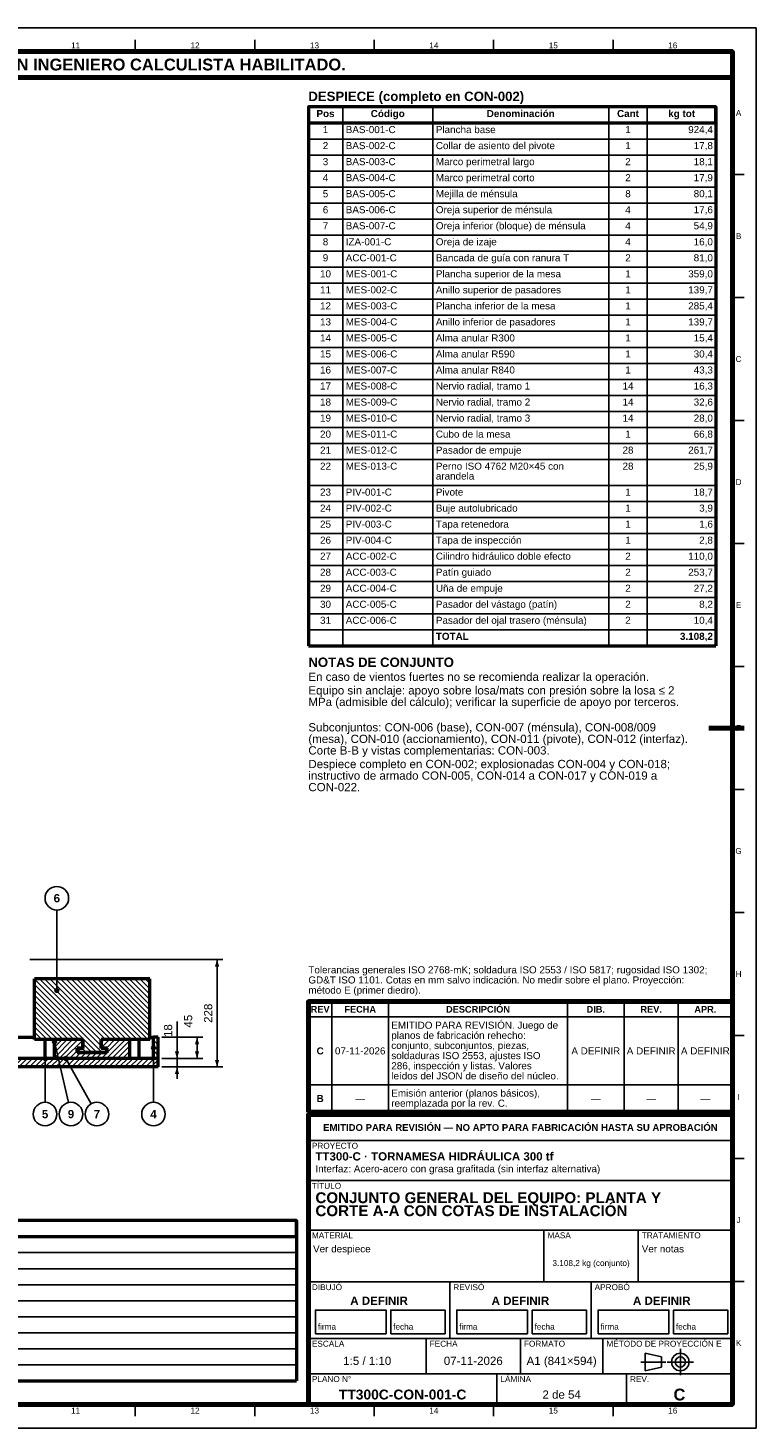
# Model space of a CAD drawing. Header units: millimetres. Extents: x 0 to 841, y 0 to 594.
# Tile 17 of 17: x 532 to 841, y 0 to 594. Entities that reach past the tile are written whole.
import ezdxf
from ezdxf.enums import TextEntityAlignment as Align

# ---------------------------------------------------------------- set-up
doc = ezdxf.new("R2010")
doc.units = ezdxf.units.MM
doc.linetypes.add('EJE', pattern=[31, 20, -4, 3, -4])
for name, color, linetype, lineweight in [('ACH', 7, 'CONTINUOUS', 13), ('COTA', 7, 'CONTINUOUS', 25), ('EJE', 7, 'EJE', 25), ('FINA', 7, 'CONTINUOUS', 25), ('MARCO', 7, 'CONTINUOUS', 70), ('TXT', 7, 'CONTINUOUS', 25), ('VIS', 7, 'CONTINUOUS', 50)]:
    doc.layers.add(name, color=color, linetype=linetype, lineweight=lineweight)
doc.styles.add('STD', font='LiberationSans-Regular.ttf')
doc.styles.add('STDB', font='LiberationSans-Bold.ttf')

msp = doc.modelspace()

# ---------------------------------------------------------------- hatches: boundary and pattern name
at = {"layer": 'ACH'}
h = msp.add_hatch(dxfattribs=at)
h.set_pattern_fill('ANSI31', scale=0.5, angle=90)
h.paths.add_polyline_path([(565.45, 159.38), (553.05, 159.38), (553.05, 160.98), (555.45, 160.98), (555.45, 164.78), (534.75, 164.78), (534.75, 190.58), (583.75, 190.58), (583.75, 164.78), (563.05, 164.78), (563.05, 160.98), (565.45, 160.98)])
h = msp.add_hatch(color=7, dxfattribs=at)
h.dxf.hatch_style = 1
h.paths.add_polyline_path([(545.05, 185.68), (544.82, 186.24), (544.25, 186.48), (543.68, 186.24), (543.45, 185.68), (543.68, 185.11), (544.25, 184.88), (544.82, 185.11)])
h = msp.add_hatch(color=7, dxfattribs=at)
h.dxf.hatch_style = 1
h.paths.add_polyline_path([(544.05, 163.78), (543.82, 164.34), (543.25, 164.58), (542.68, 164.34), (542.45, 163.78), (542.68, 163.21), (543.25, 162.98), (543.82, 163.21)])
h = msp.add_hatch(dxfattribs=at)
h.set_pattern_fill('ANSI31', scale=0.5)
h.paths.add_polyline_path([(575.25, 156.78), (543.25, 156.78), (543.25, 164.78), (555.25, 164.78), (555.25, 161.18), (552.85, 161.18), (552.85, 159.18), (565.65, 159.18), (565.65, 161.18), (563.25, 161.18), (563.25, 164.78), (575.25, 164.78)])
h = msp.add_hatch(color=7, dxfattribs=at)
h.dxf.hatch_style = 1
h.paths.add_polyline_path([(586.05, 161.28), (585.82, 161.84), (585.25, 162.08), (584.68, 161.84), (584.45, 161.28), (584.68, 160.71), (585.25, 160.48), (585.82, 160.71)])
h = msp.add_hatch(dxfattribs=at)
h.set_pattern_fill('ANSI31', scale=0.5, angle=90)
h.paths.add_polyline_path([(587.25, 156.78), (585.25, 156.78), (585.25, 165.78), (587.25, 165.78)])
h = msp.add_hatch(dxfattribs=at)
h.set_pattern_fill('ANSI31', scale=0.5)
h.paths.add_polyline_path([(587.25, 153.18), (343.25, 153.18), (343.25, 156.78), (587.25, 156.78)])
h = msp.add_hatch(color=7, dxfattribs=at)
h.dxf.hatch_style = 1
h.paths.add_polyline_path([(540.05, 156.78), (539.82, 157.34), (539.25, 157.58), (538.68, 157.34), (538.45, 156.78), (538.68, 156.21), (539.25, 155.98), (539.82, 156.21)])
h = msp.add_hatch(color=7, dxfattribs=at)
h.dxf.hatch_style = 1
h.paths.add_polyline_path([(548.8, 156.78), (548.57, 157.34), (548, 157.58), (547.43, 157.34), (547.2, 156.78), (547.43, 156.21), (548, 155.98), (548.57, 156.21)])

# ---------------------------------------------------------------- linework, layer by layer
at = {"layer": 'COTA'}
for p, q in [((544.25, 185.68), (544.25, 219.78)), ((532.75, 198.78), (614.75, 198.78)), ((612.25, 153.18), (612.25, 198.78)), ((595.25, 156.78), (595.25, 172.44)), ((543.25, 163.78), (549.14, 138.05)), ((585.25, 161.28), (585.25, 138.18)), ((588.75, 165.78), (606.25, 165.78)), ((595.25, 156.78), (595.25, 161.78)), ((603.75, 156.78), (603.75, 165.78)), ((539.25, 156.78), (539.25, 138.18)), ((548, 156.78), (558.8, 137.54)), ((588.75, 156.78), (597.75, 156.78)), ((588.75, 156.78), (606.25, 156.78)), ((595.25, 153.18), (595.25, 156.78)), ((588.75, 153.18), (597.75, 153.18)), ((588.75, 153.18), (614.75, 153.18)), ((595.25, 153.18), (595.25, 148.18))]:
    msp.add_line(p, q, dxfattribs=at)
for centre in [(544.25, 185.68), (543.25, 163.78), (585.25, 161.28), (539.25, 156.78), (548, 156.78)]:
    msp.add_circle(centre, 0.8, dxfattribs=at)
for points in [[(612.25, 198.78), (611.35, 195.78), (613.15, 195.78)], [(603.75, 165.78), (602.85, 162.78), (604.65, 162.78)], [(595.25, 156.78), (596.15, 159.78), (594.35, 159.78)], [(603.75, 156.78), (604.65, 159.78), (602.85, 159.78)], [(612.25, 153.18), (613.15, 156.18), (611.35, 156.18)], [(595.25, 153.18), (594.35, 150.18), (596.15, 150.18)]]:
    msp.add_solid(points, dxfattribs=at)
at = {"layer": 'EJE'}
for p, q in [((808.88, 22.42), (808.88, 33.58)), ((792.14, 28), (802.68, 28)), ((803.3, 28), (814.46, 28))]:
    msp.add_line(p, q, dxfattribs=at)
at = {"layer": 'FINA'}
for p, q in [((577.56, 584), (577.56, 589)), ((628.25, 584), (628.25, 589)), ((678.94, 584), (678.94, 589)), ((729.62, 584), (729.62, 589)), ((780.31, 584), (780.31, 589)), ((665.57, 560.5), (665.57, 331.9)), ((703.81, 560.5), (703.81, 331.9)), ((778.47, 560.5), (778.47, 331.9)), ((794.86, 560.5), (794.86, 331.9)), ((651, 553.7), (824, 553.7)), ((651, 546.9), (824, 546.9)), ((651, 540.1), (824, 540.1)), ((651, 533.3), (824, 533.3)), ((831, 531.82), (836, 531.82)), ((651, 526.5), (824, 526.5)), ((651, 519.7), (824, 519.7)), ((651, 512.9), (824, 512.9)), ((651, 506.1), (824, 506.1)), ((651, 499.3), (824, 499.3)), ((651, 492.5), (824, 492.5)), ((651, 485.7), (824, 485.7)), ((651, 478.9), (824, 478.9)), ((831, 479.64), (836, 479.64)), ((651, 472.1), (824, 472.1)), ((651, 465.3), (824, 465.3)), ((651, 458.5), (824, 458.5)), ((651, 451.7), (824, 451.7)), ((651, 444.9), (824, 444.9)), ((651, 438.1), (824, 438.1)), ((651, 431.3), (824, 431.3)), ((651, 424.5), (824, 424.5)), ((831, 427.45), (836, 427.45)), ((651, 417.7), (824, 417.7)), ((651, 410.9), (824, 410.9)), ((651, 399.9), (824, 399.9)), ((651, 393.1), (824, 393.1)), ((651, 386.3), (824, 386.3)), ((651, 379.5), (824, 379.5)), ((831, 375.27), (836, 375.27)), ((651, 372.7), (824, 372.7)), ((651, 365.9), (824, 365.9)), ((651, 359.1), (824, 359.1)), ((651, 352.3), (824, 352.3)), ((651, 345.5), (824, 345.5)), ((651, 338.7), (824, 338.7)), ((831, 323.09), (836, 323.09)), ((831, 270.91), (836, 270.91)), ((831, 218.73), (836, 218.73)), ((661, 134), (661, 180.9)), ((685, 134), (685, 180.9)), ((761, 134), (761, 180.9)), ((785, 134), (785, 180.9)), ((808, 134), (808, 180.9)), ((651, 174.4), (831, 174.4)), ((831, 166.55), (836, 166.55)), ((651, 145.6), (831, 145.6)), ((651, 134), (831, 134)), ((651, 133), (831, 133)), ((651, 122), (831, 122)), ((831, 114.36), (836, 114.36)), ((651, 105), (831, 105)), ((651, 84), (831, 84)), ((751, 62), (751, 84)), ((791, 62), (791, 84)), ((25, 81.2), (646, 81.2)), ((25, 74.4), (646, 74.4)), ((25, 67.6), (646, 67.6)), ((25, 60.8), (646, 60.8)), ((651, 62), (831, 62)), ((711, 38), (711, 62)), ((771, 38), (771, 62)), ((831, 62.18), (836, 62.18)), ((25, 54), (646, 54)), ((25, 47.2), (646, 47.2)), ((25, 40.4), (646, 40.4)), ((651, 38), (831, 38)), ((701, 23), (701, 38)), ((741, 23), (741, 38)), ((776, 23), (776, 38)), ((25, 33.6), (646, 33.6)), ((25, 26.8), (646, 26.8)), ((651, 23), (831, 23)), ((731, 10), (731, 23)), ((786, 10), (786, 23)), ((577.56, 10), (577.56, 5)), ((628.25, 10), (628.25, 5)), ((678.94, 10), (678.94, 5)), ((729.62, 10), (729.62, 5)), ((780.31, 10), (780.31, 5))]:
    msp.add_line(p, q, dxfattribs=at)
for points in [[(0, 0), (841, 0), (841, 594), (0, 594)], [(654, 40), (684, 40), (684, 50), (654, 50)], [(686, 40), (709, 40), (709, 50), (686, 50)], [(714, 40), (744, 40), (744, 50), (714, 50)], [(746, 40), (769, 40), (769, 50), (746, 50)], [(774, 40), (804, 40), (804, 50), (774, 50)], [(806, 40), (829, 40), (829, 50), (806, 50)], [(794, 24.28), (800.82, 25.83), (800.82, 30.17), (794, 31.72)]]:
    msp.add_lwpolyline(points, close=True, dxfattribs=at)
for centre, radius in [((544.25, 224.78), 5), ((539.25, 133.18), 5), ((550.25, 133.18), 5), ((561.25, 133.18), 5), ((585.25, 133.18), 5), ((808.88, 28), 3.72), ((808.88, 28), 2.17)]:
    msp.add_circle(centre, radius, dxfattribs=at)
at = {"layer": 'MARCO'}
msp.add_line((836, 297), (821, 297), dxfattribs=at)
for points in [[(20, 10), (831, 10), (831, 584), (20, 584)], [(20, 573), (831, 573), (831, 584), (20, 584)], [(651, 134), (831, 134), (831, 180.9), (651, 180.9)], [(651, 10), (831, 10), (831, 133), (651, 133)]]:
    msp.add_lwpolyline(points, close=True, dxfattribs=at)
at = {"layer": 'VIS'}
for p, q in [((651, 560.5), (651, 331.9)), ((824, 560.5), (824, 331.9)), ((651, 331.9), (824, 331.9)), ((646, 88), (646, 20)), ((25, 20), (646, 20))]:
    msp.add_line(p, q, dxfattribs=at)
for points in [[(651, 553.7), (824, 553.7), (824, 560.5), (651, 560.5)], [(25, 81.2), (646, 81.2), (646, 88), (25, 88)]]:
    msp.add_lwpolyline(points, close=True, dxfattribs=at)
for points in [[(583.75, 190.58), (534.75, 190.58)], [(534.75, 164.78), (534.75, 190.58)], [(583.75, 164.78), (583.75, 190.58)], [(524.58, 165.78), (534.75, 165.78)], [(555.45, 164.78), (534.75, 164.78)], [(539.25, 156.78), (539.25, 164.78)], [(543.25, 156.78), (543.25, 164.78)], [(555.25, 164.78), (543.25, 164.78)], [(552.85, 159.18), (552.85, 161.18)], [(555.25, 161.18), (552.85, 161.18)], [(553.05, 159.38), (553.05, 160.98)], [(555.45, 160.98), (553.05, 160.98)], [(555.25, 161.18), (555.25, 164.78)], [(555.45, 160.98), (555.45, 164.78)], [(563.05, 160.98), (563.05, 164.78)], [(583.75, 164.78), (563.05, 164.78)], [(565.45, 160.98), (563.05, 160.98)], [(575.25, 164.78), (563.25, 164.78)], [(563.25, 161.18), (563.25, 164.78)], [(565.65, 161.18), (563.25, 161.18)], [(565.45, 159.38), (565.45, 160.98)], [(565.65, 159.18), (565.65, 161.18)], [(575.25, 156.78), (575.25, 164.78)], [(579.25, 156.78), (579.25, 164.78)], [(583.75, 165.78), (585.25, 165.78)], [(585.25, 156.78), (585.25, 165.78)], [(587.25, 165.78), (585.25, 165.78)], [(587.25, 156.78), (587.25, 165.78)], [(587.25, 156.78), (343.25, 156.78)], [(575.25, 156.78), (543.25, 156.78)], [(565.65, 159.18), (552.85, 159.18)], [(565.45, 159.38), (553.05, 159.38)], [(587.25, 156.78), (585.25, 156.78)], [(587.25, 153.18), (587.25, 156.78)], [(587.25, 153.18), (343.25, 153.18)]]:
    msp.add_lwpolyline(points, dxfattribs=at)

# ---------------------------------------------------------------- texts
at = {"layer": 'TXT'}
for s, height, style, p in [('ESTOS PLANOS NO SON VÁLIDOS PARA FABRICACIÓN HASTA SU REVISIÓN Y APROBACIÓN POR UN INGENIERO CALCULISTA HABILITADO.', 5, 'STDB', (425.5, 578.5)), ('11', 2.5, 'STD', (552.22, 586.6)), ('12', 2.5, 'STD', (602.91, 586.6)), ('13', 2.5, 'STD', (653.59, 586.6)), ('14', 2.5, 'STD', (704.28, 586.6)), ('15', 2.5, 'STD', (754.97, 586.6)), ('16', 2.5, 'STD', (805.66, 586.6)), ('Pos', 3, 'STDB', (658.28, 557.7)), ('Código', 3, 'STDB', (684.69, 557.7)), ('Denominación', 3, 'STDB', (741.14, 557.7)), ('Cant', 3, 'STDB', (786.67, 557.7)), ('kg tot', 3, 'STDB', (809.43, 557.7)), ('A', 2.5, 'STD', (833.6, 557.91)), ('1', 3, 'STD', (658.28, 550.9)), ('1', 3, 'STD', (786.67, 550.9)), ('2', 3, 'STD', (658.28, 544.1)), ('1', 3, 'STD', (786.67, 544.1)), ('3', 3, 'STD', (658.28, 537.3)), ('2', 3, 'STD', (786.67, 537.3)), ('4', 3, 'STD', (658.28, 530.5)), ('2', 3, 'STD', (786.67, 530.5)), ('5', 3, 'STD', (658.28, 523.7)), ('8', 3, 'STD', (786.67, 523.7)), ('6', 3, 'STD', (658.28, 516.9)), ('4', 3, 'STD', (786.67, 516.9)), ('7', 3, 'STD', (658.28, 510.1)), ('4', 3, 'STD', (786.67, 510.1)), ('B', 2.5, 'STD', (833.6, 505.73)), ('8', 3, 'STD', (658.28, 503.3)), ('4', 3, 'STD', (786.67, 503.3)), ('9', 3, 'STD', (658.28, 496.5)), ('2', 3, 'STD', (786.67, 496.5)), ('10', 3, 'STD', (658.28, 489.7)), ('1', 3, 'STD', (786.67, 489.7)), ('11', 3, 'STD', (658.28, 482.9)), ('1', 3, 'STD', (786.67, 482.9)), ('12', 3, 'STD', (658.28, 476.1)), ('1', 3, 'STD', (786.67, 476.1)), ('13', 3, 'STD', (658.28, 469.3)), ('1', 3, 'STD', (786.67, 469.3)), ('14', 3, 'STD', (658.28, 462.5)), ('1', 3, 'STD', (786.67, 462.5)), ('15', 3, 'STD', (658.28, 455.7)), ('1', 3, 'STD', (786.67, 455.7)), ('C', 2.5, 'STD', (833.6, 453.55)), ('16', 3, 'STD', (658.28, 448.9)), ('1', 3, 'STD', (786.67, 448.9)), ('17', 3, 'STD', (658.28, 442.1)), ('14', 3, 'STD', (786.67, 442.1)), ('18', 3, 'STD', (658.28, 435.3)), ('14', 3, 'STD', (786.67, 435.3)), ('19', 3, 'STD', (658.28, 428.5)), ('14', 3, 'STD', (786.67, 428.5)), ('20', 3, 'STD', (658.28, 421.7)), ('1', 3, 'STD', (786.67, 421.7)), ('21', 3, 'STD', (658.28, 414.9)), ('28', 3, 'STD', (786.67, 414.9)), ('22', 3, 'STD', (658.28, 408.1)), ('28', 3, 'STD', (786.67, 408.1)), ('23', 3, 'STD', (658.28, 397.1)), ('1', 3, 'STD', (786.67, 397.1)), ('D', 2.5, 'STD', (833.6, 401.36)), ('24', 3, 'STD', (658.28, 390.3)), ('1', 3, 'STD', (786.67, 390.3)), ('25', 3, 'STD', (658.28, 383.5)), ('1', 3, 'STD', (786.67, 383.5)), ('26', 3, 'STD', (658.28, 376.7)), ('1', 3, 'STD', (786.67, 376.7)), ('27', 3, 'STD', (658.28, 369.9)), ('2', 3, 'STD', (786.67, 369.9)), ('28', 3, 'STD', (658.28, 363.1)), ('2', 3, 'STD', (786.67, 363.1)), ('29', 3, 'STD', (658.28, 356.3)), ('2', 3, 'STD', (786.67, 356.3)), ('30', 3, 'STD', (658.28, 349.5)), ('2', 3, 'STD', (786.67, 349.5)), ('E', 2.5, 'STD', (833.6, 349.18)), ('31', 3, 'STD', (658.28, 342.7)), ('2', 3, 'STD', (786.67, 342.7)), ('F', 2.5, 'STD', (833.6, 297)), ('G', 2.5, 'STD', (833.6, 244.82)), ('6', 3.5, 'STDB', (544.25, 224.78)), ('H', 2.5, 'STD', (833.6, 192.64)), ('REV', 2.8, 'STDB', (656, 177.65)), ('FECHA', 2.8, 'STDB', (673, 177.65)), ('DESCRIPCIÓN', 2.8, 'STDB', (723, 177.65)), ('DIB.', 2.8, 'STDB', (773, 177.65)), ('REV.', 2.8, 'STDB', (796.5, 177.65)), ('APR.', 2.8, 'STDB', (819.5, 177.65)), ('C', 3, 'STDB', (656, 160)), ('07-11-2026', 3, 'STD', (673, 160)), ('A DEFINIR', 3, 'STD', (773, 160)), ('A DEFINIR', 3, 'STD', (796.5, 160)), ('A DEFINIR', 3, 'STD', (819.5, 160)), ('B', 3, 'STDB', (656, 139.8)), ('—', 3, 'STD', (673, 139.8)), ('—', 3, 'STD', (773, 139.8)), ('—', 3, 'STD', (796.5, 139.8)), ('—', 3, 'STD', (819.5, 139.8)), ('I', 2.5, 'STD', (833.6, 140.45)), ('5', 3.5, 'STDB', (539.25, 133.18)), ('9', 3.5, 'STDB', (550.25, 133.18)), ('7', 3.5, 'STDB', (561.25, 133.18)), ('4', 3.5, 'STDB', (585.25, 133.18)), ('EMITIDO PARA REVISIÓN — NO APTO PARA FABRICACIÓN HASTA SU APROBACIÓN', 2.9, 'STDB', (741, 127.5)), ('J', 2.5, 'STD', (833.6, 88.27)), ('3.108,2 kg (conjunto)', 2.5, 'STD', (771, 70)), ('A DEFINIR', 3.5, 'STDB', (681, 54)), ('A DEFINIR', 3.5, 'STDB', (741, 54)), ('A DEFINIR', 3.5, 'STDB', (801, 54)), ('K', 2.5, 'STD', (833.6, 36.09)), ('1:5 / 1:10', 3.5, 'STD', (676, 28.5)), ('07-11-2026', 3.5, 'STD', (721, 28.5)), ('A1 (841×594)', 3.5, 'STD', (758.5, 28.5)), ('TT300C-CON-001-C', 4.2, 'STDB', (691, 14.2)), ('2 de 54', 3.5, 'STD', (758.5, 14.2)), ('C', 5, 'STDB', (808.5, 14.2)), ('11', 2.5, 'STD', (552.22, 7.4)), ('12', 2.5, 'STD', (602.91, 7.4)), ('13', 2.5, 'STD', (653.59, 7.4)), ('14', 2.5, 'STD', (704.28, 7.4)), ('15', 2.5, 'STD', (754.97, 7.4)), ('16', 2.5, 'STD', (805.66, 7.4))]:
    msp.add_text(s, height=height, dxfattribs=dict(at, style=style)).set_placement(p, align=Align.MIDDLE_CENTER)
for s, height, style, p in [('DESPIECE (completo en CON-002)', 4, 'STDB', (651, 567)), ('NOTAS DE CONJUNTO', 4, 'STDB', (651, 326.9)), ('En caso de vientos fuertes no se recomienda realizar la operación.', 3.5, 'STD', (651, 320.5)), ('Equipo sin anclaje: apoyo sobre losa/mats con presión sobre la losa ≤ 2', 3.5, 'STD', (651, 314.72)), ('MPa (admisible del cálculo); verificar la superficie de apoyo por terceros.', 3.5, 'STD', (651, 309.82)), ('Subconjuntos: CON-006 (base), CON-007 (ménsula), CON-008/009', 3.5, 'STD', (651, 299.05)), ('(mesa), CON-010 (accionamiento), CON-011 (pivote), CON-012 (interfaz).', 3.5, 'STD', (651, 294.15)), ('Corte B-B y vistas complementarias: CON-003.', 3.5, 'STD', (651, 289.25)), ('Despiece completo en CON-002; explosionadas CON-004 y CON-018;', 3.5, 'STD', (651, 283.47)), ('CON-022.', 3.5, 'STD', (651, 273.67)), ('instructivo de armado CON-005, CON-014 a CON-017 y CON-019 a', 3.5, 'STD', (651, 278.57)), ('EMITIDO PARA REVISIÓN. Juego de', 3, 'STD', (686.2, 172.4)), ('planos de fabricación rehecho:', 3, 'STD', (686.2, 168.1)), ('conjunto, subconjuntos, piezas,', 3, 'STD', (686.2, 163.8)), ('soldaduras ISO 2553, ajustes ISO', 3, 'STD', (686.2, 159.5)), ('286, inspección y listas. Valores', 3, 'STD', (686.2, 155.2)), ('leídos del JSON de diseño del núcleo.', 3, 'STD', (686.2, 150.9)), ('Emisión anterior (planos básicos),', 3, 'STD', (686.2, 143.6)), ('reemplazada por la rev. C.', 3, 'STD', (686.2, 139.3)), ('PROYECTO', 2.5, 'STD', (652.5, 121)), ('TT300-C · TORNAMESA HIDRÁULICA 300 tf', 3.5, 'STDB', (654, 117)), ('Interfaz: Acero-acero con grasa grafitada (sin interfaz alternativa)', 3, 'STD', (654, 111.5)), ('TÍTULO', 2.5, 'STD', (652.5, 104)), ('CONJUNTO GENERAL DEL EQUIPO: PLANTA Y', 4.6, 'STDB', (654, 100)), ('CORTE A-A CON COTAS DE INSTALACIÓN', 4.6, 'STDB', (654, 94.48)), ('MATERIAL', 2.5, 'STD', (652.5, 83)), ('Ver despiece', 3, 'STD', (653, 77.5)), ('MASA', 2.5, 'STD', (752.5, 83)), ('Ver notas', 3, 'STD', (792.5, 77.5)), ('TRATAMIENTO', 2.5, 'STD', (792.5, 83)), ('DIBUJÓ', 2.5, 'STD', (652.5, 61)), ('REVISÓ', 2.5, 'STD', (712.5, 61)), ('APROBÓ', 2.5, 'STD', (772.5, 61)), ('ESCALA', 2.5, 'STD', (652.5, 37)), ('FECHA', 2.5, 'STD', (702.5, 37)), ('FORMATO', 2.5, 'STD', (742.5, 37)), ('MÉTODO DE PROYECCIÓN E', 2.5, 'STD', (777.5, 37)), ('PLANO N°', 2.5, 'STD', (652.5, 22)), ('LÁMINA', 2.5, 'STD', (732.5, 22)), ('REV.', 2.5, 'STD', (787.5, 22))]:
    msp.add_text(s, height=height, dxfattribs=dict(at, style=style)).set_placement(p, align=Align.TOP_LEFT)
for s, style, p in [('BAS-001-C', 'STD', (666.87, 550.9)), ('Plancha base', 'STD', (705.11, 550.9)), ('BAS-002-C', 'STD', (666.87, 544.1)), ('Collar de asiento del pivote', 'STD', (705.11, 544.1)), ('BAS-003-C', 'STD', (666.87, 537.3)), ('Marco perimetral largo', 'STD', (705.11, 537.3)), ('BAS-004-C', 'STD', (666.87, 530.5)), ('Marco perimetral corto', 'STD', (705.11, 530.5)), ('BAS-005-C', 'STD', (666.87, 523.7)), ('Mejilla de ménsula', 'STD', (705.11, 523.7)), ('BAS-006-C', 'STD', (666.87, 516.9)), ('Oreja superior de ménsula', 'STD', (705.11, 516.9)), ('BAS-007-C', 'STD', (666.87, 510.1)), ('Oreja inferior (bloque) de ménsula', 'STD', (705.11, 510.1)), ('Oreja de izaje', 'STD', (705.11, 503.3)), ('IZA-001-C', 'STD', (666.87, 503.3)), ('ACC-001-C', 'STD', (666.87, 496.5)), ('Bancada de guía con ranura T', 'STD', (705.11, 496.5)), ('MES-001-C', 'STD', (666.87, 489.7)), ('Plancha superior de la mesa', 'STD', (705.11, 489.7)), ('MES-002-C', 'STD', (666.87, 482.9)), ('Anillo superior de pasadores', 'STD', (705.11, 482.9)), ('MES-003-C', 'STD', (666.87, 476.1)), ('Plancha inferior de la mesa', 'STD', (705.11, 476.1)), ('MES-004-C', 'STD', (666.87, 469.3)), ('Anillo inferior de pasadores', 'STD', (705.11, 469.3)), ('MES-005-C', 'STD', (666.87, 462.5)), ('Alma anular R300', 'STD', (705.11, 462.5)), ('Alma anular R590', 'STD', (705.11, 455.7)), ('MES-006-C', 'STD', (666.87, 455.7)), ('MES-007-C', 'STD', (666.87, 448.9)), ('Alma anular R840', 'STD', (705.11, 448.9)), ('MES-008-C', 'STD', (666.87, 442.1)), ('Nervio radial, tramo 1', 'STD', (705.11, 442.1)), ('MES-009-C', 'STD', (666.87, 435.3)), ('Nervio radial, tramo 2', 'STD', (705.11, 435.3)), ('MES-010-C', 'STD', (666.87, 428.5)), ('Nervio radial, tramo 3', 'STD', (705.11, 428.5)), ('MES-011-C', 'STD', (666.87, 421.7)), ('Cubo de la mesa', 'STD', (705.11, 421.7)), ('MES-012-C', 'STD', (666.87, 414.9)), ('Pasador de empuje', 'STD', (705.11, 414.9)), ('MES-013-C', 'STD', (666.87, 408.1)), ('arandela', 'STD', (705.11, 403.9)), ('Perno ISO 4762 M20×45 con', 'STD', (705.11, 408.1)), ('PIV-001-C', 'STD', (666.87, 397.1)), ('Pivote', 'STD', (705.11, 397.1)), ('Buje autolubricado', 'STD', (705.11, 390.3)), ('PIV-002-C', 'STD', (666.87, 390.3)), ('PIV-003-C', 'STD', (666.87, 383.5)), ('Tapa retenedora', 'STD', (705.11, 383.5)), ('PIV-004-C', 'STD', (666.87, 376.7)), ('Tapa de inspección', 'STD', (705.11, 376.7)), ('ACC-002-C', 'STD', (666.87, 369.9)), ('Cilindro hidráulico doble efecto', 'STD', (705.11, 369.9)), ('ACC-003-C', 'STD', (666.87, 363.1)), ('Patín guiado', 'STD', (705.11, 363.1)), ('ACC-004-C', 'STD', (666.87, 356.3)), ('Uña de empuje', 'STD', (705.11, 356.3)), ('ACC-005-C', 'STD', (666.87, 349.5)), ('Pasador del vástago (patín)', 'STD', (705.11, 349.5)), ('Pasador del ojal trasero (ménsula)', 'STD', (705.11, 342.7)), ('ACC-006-C', 'STD', (666.87, 342.7)), ('TOTAL', 'STDB', (705.11, 335.9))]:
    msp.add_text(s, height=3, dxfattribs=dict(at, style=style)).set_placement(p, align=Align.MIDDLE_LEFT)
for s, style, p in [('924,4', 'STD', (822.7, 550.9)), ('17,8', 'STD', (822.7, 544.1)), ('18,1', 'STD', (822.7, 537.3)), ('17,9', 'STD', (822.7, 530.5)), ('80,1', 'STD', (822.7, 523.7)), ('17,6', 'STD', (822.7, 516.9)), ('54,9', 'STD', (822.7, 510.1)), ('16,0', 'STD', (822.7, 503.3)), ('81,0', 'STD', (822.7, 496.5)), ('359,0', 'STD', (822.7, 489.7)), ('139,7', 'STD', (822.7, 482.9)), ('285,4', 'STD', (822.7, 476.1)), ('139,7', 'STD', (822.7, 469.3)), ('15,4', 'STD', (822.7, 462.5)), ('30,4', 'STD', (822.7, 455.7)), ('43,3', 'STD', (822.7, 448.9)), ('16,3', 'STD', (822.7, 442.1)), ('32,6', 'STD', (822.7, 435.3)), ('28,0', 'STD', (822.7, 428.5)), ('66,8', 'STD', (822.7, 421.7)), ('261,7', 'STD', (822.7, 414.9)), ('25,9', 'STD', (822.7, 408.1)), ('18,7', 'STD', (822.7, 397.1)), ('3,9', 'STD', (822.7, 390.3)), ('1,6', 'STD', (822.7, 383.5)), ('2,8', 'STD', (822.7, 376.7)), ('110,0', 'STD', (822.7, 369.9)), ('253,7', 'STD', (822.7, 363.1)), ('27,2', 'STD', (822.7, 356.3)), ('8,2', 'STD', (822.7, 349.5)), ('10,4', 'STD', (822.7, 342.7)), ('3.108,2', 'STDB', (822.7, 335.9))]:
    msp.add_text(s, height=3, dxfattribs=dict(at, style=style)).set_placement(p, align=Align.MIDDLE_RIGHT)
at = {"layer": 'TXT', "style": 'STD'}
for s, height, p in [('Tolerancias generales ISO 2768-mK; soldadura ISO 2553 / ISO 5817; rugosidad ISO 1302;', 3, (651, 192)), ('GD&T ISO 1101. Cotas en mm salvo indicación. No medir sobre el plano. Proyección:', 3, (651, 187.7)), ('método E (primer diedro).', 3, (651, 183.4)), ('firma', 2.5, (655, 41)), ('fecha', 2.5, (687, 41)), ('firma', 2.5, (715, 41)), ('fecha', 2.5, (747, 41)), ('firma', 2.5, (775, 41)), ('fecha', 2.5, (807, 41))]:
    msp.add_text(s, height=height, dxfattribs=at).set_placement(p, align=Align.BOTTOM_LEFT)
for s, p in [('228', (611.25, 175.98)), ('45', (602.75, 172.61)), ('18', (594.25, 168.61))]:
    msp.add_text(s, height=3.5, rotation=90, dxfattribs=at).set_placement(p, align=Align.BOTTOM_CENTER)

doc.saveas('drawing.dxf')
